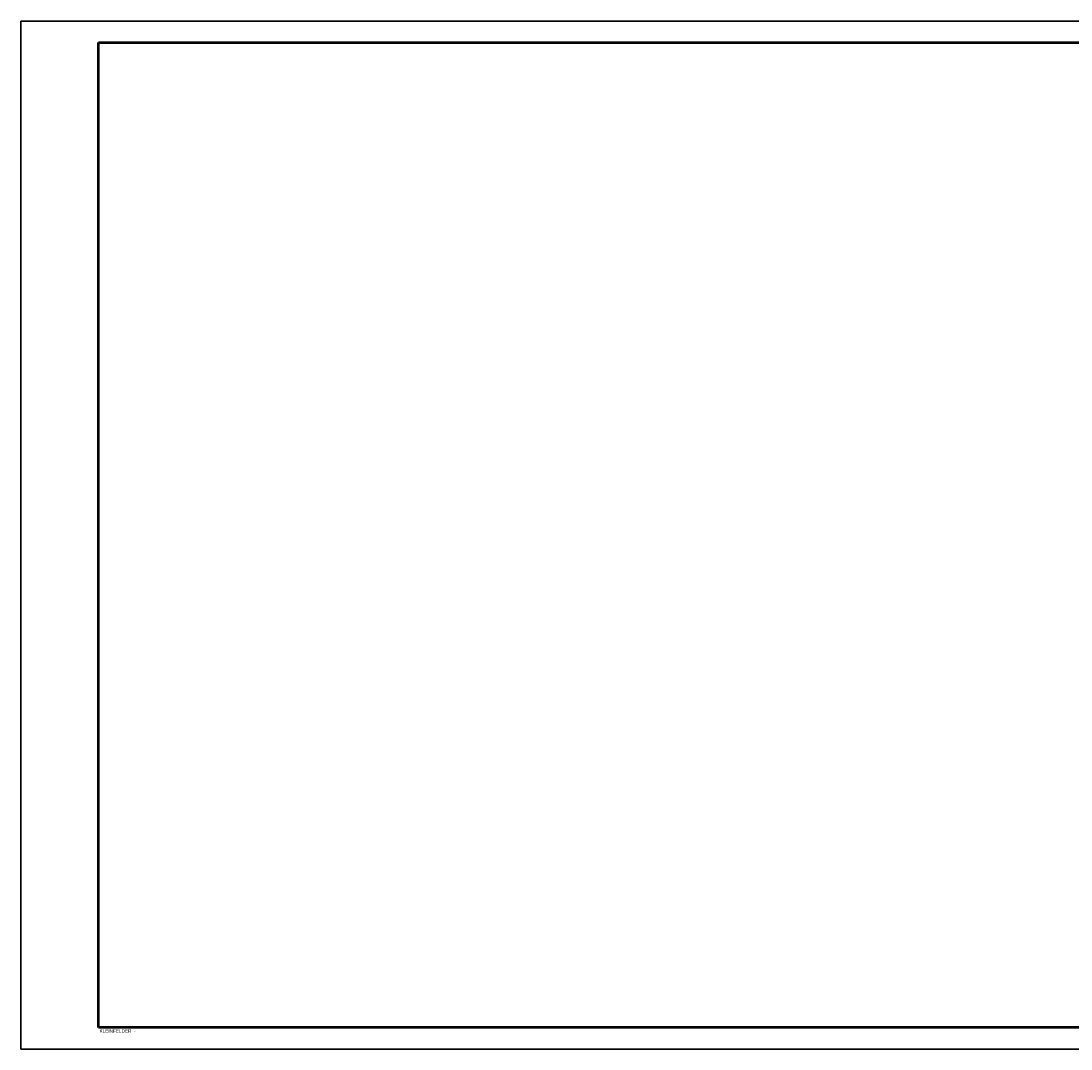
# Paper-space layout 'DETAILS' of a CAD drawing. Header units: feet. Extents: x -0.4 to 48.6, y -25.2 to 23.8.
# Tile 1 of 8: x -0.4 to 24.1, y -25.2 to -1.2. Entities that reach past the tile are written whole.
import ezdxf

# ---------------------------------------------------------------- set-up
doc = ezdxf.new("R2010")
doc.units = ezdxf.units.FT
doc.header["$MEASUREMENT"] = 0
doc.layers.add('G-ANNO-TTLB', color=51, linetype='Continuous', lineweight=35)
doc.layers.add('G-ANNO-TTLB-WIDE', color=5, linetype='Continuous', lineweight=50)
doc.styles.add('Arial_1', font='arial.ttf', dxfattribs={"height": 0.054687})

# ---------------------------------------------------------------- blocks, each defined once
blk = doc.blocks.new('KLF 24x36 - Kleinfelder-240096-WALL SECTIONS')
at = {"layer": 'G-ANNO-TTLB'}
for p, q in [((6.2, 24.012), (6.2, 0.012)), ((42.2, 24.012), (6.2, 24.012)), ((6.2, 0.012), (42.2, 0.012))]:
    blk.add_line(p, q, dxfattribs=at)
at = {"layer": 'G-ANNO-TTLB-WIDE'}
for p, q in [((8.012, 0.513), (8.012, 23.512)), ((8.012, 23.512), (41.512, 23.512)), ((41.512, 0.513), (8.012, 0.513))]:
    blk.add_line(p, q, dxfattribs=at)
at = {"layer": 'G-ANNO-TTLB', "insert": (8.033, 0.471), "char_height": 0.07812, "width": 1.08891, "attachment_point": 1, "style": 'Arial_1'}
blk.add_mtext('KLEINFELDER  - ', dxfattribs=at)

psp = doc.layouts.new('DETAILS')

# ---------------------------------------------------------------- block references
at = {"layer": 'G-ANNO-TTLB'}
psp.add_blockref('KLF 24x36 - Kleinfelder-240096-WALL SECTIONS', (-6.594, -25.21), dxfattribs=at)

doc.saveas('drawing.dxf')
